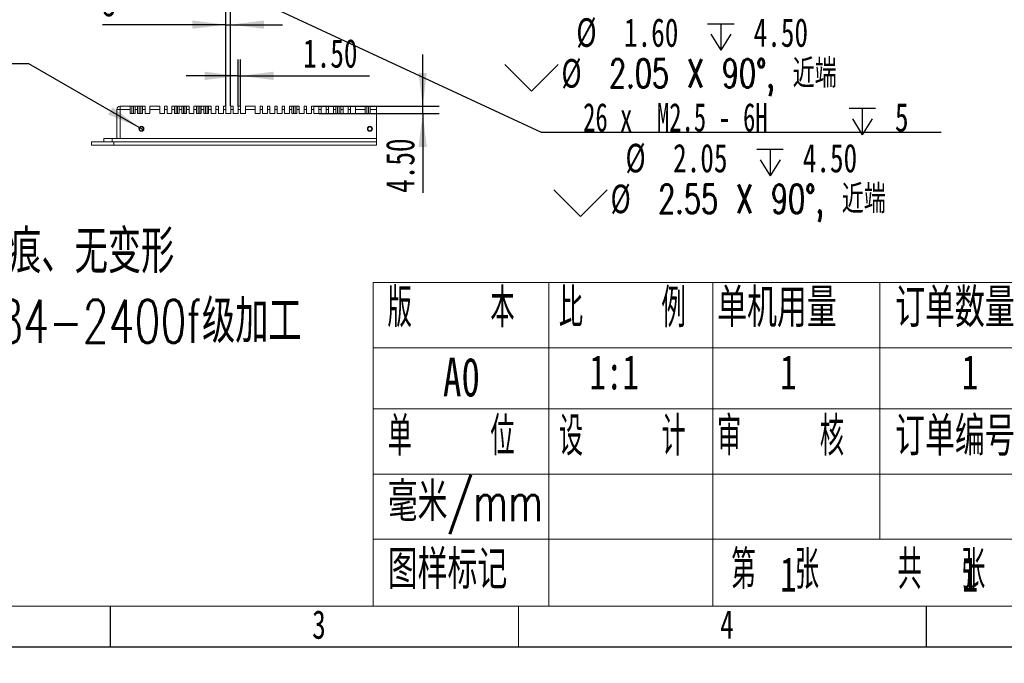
# Model space of a CAD drawing. Header units: millimetres. Extents: x 0 to 658, y -2 to 210.
# Tile 2 of 11: x 97 to 218, y -2 to 77. Entities that reach past the tile are written whole.
import ezdxf

# ---------------------------------------------------------------- set-up
doc = ezdxf.new("R2010")
doc.units = ezdxf.units.MM
doc.layers.add('图框', color=7, linetype='Continuous')
doc.styles.add('SLDTEXTSTYLE0', font='TXT', dxfattribs={"width": 0.7, "bigfont": 'bigfont'})
doc.styles.add('SLDTEXTSTYLE1', font='TXT', dxfattribs={"width": 0.7})
doc.styles.add('SLDTEXTSTYLE3', font='TXT', dxfattribs={"width": 0.566667, "bigfont": 'bigfont'})
doc.styles.add('SLDTEXTSTYLE4', font='TXT', dxfattribs={"width": 0.633333})
doc.styles.add('SLDTEXTSTYLE5', font='TXT', dxfattribs={"width": 0.616667})
doc.dimstyles.new('SLDDIMSTYLE1', dxfattribs={"dimtxt": 3.5, "dimasz": 4.08, "dimexe": 0, "dimexo": 0.0625, "dimgap": 0.875, "dimtad": 0, "dimtih": 1, "dimtoh": 1, "dimdec": 6, "dimlfac": 5, "dimrnd": 1e-09, "dimzin": 12, "dimdsep": 46, "dimtxsty": 'SLDTEXTSTYLE1', "dimblk1": 'NONE', "dimsah": 1, "dimcen": 0, "dimadec": 0, "dimazin": 3, "dimtfac": 1, "dimtmove": 0, "dimatfit": 3, "dimldrblk": 'NONE', "dimfxl": 0, "dimfrac": 2, "dimtolj": 1, "dimtzin": 12, "dimarcsym": 0})
doc.dimstyles.new('SLDDIMSTYLE2', dxfattribs={"dimtxt": 3.5, "dimasz": 4.08, "dimexe": 0, "dimexo": 0.0625, "dimgap": 0.875, "dimtad": 2, "dimlfac": 5, "dimrnd": 1e-09, "dimzin": 12, "dimdsep": 46, "dimtxsty": 'SLDTEXTSTYLE1', "dimsah": 1, "dimcen": 0.09, "dimadec": 0, "dimazin": 3, "dimtfac": 1, "dimtmove": 0, "dimatfit": 0, "dimfxl": 0, "dimfrac": 2, "dimtolj": 1, "dimtzin": 12, "dimarcsym": 0})
doc.dimstyles.new('SLDDIMSTYLE3', dxfattribs={"dimtxt": 3.5, "dimasz": 4.08, "dimexe": 0, "dimexo": 0.0625, "dimgap": 0.875, "dimtad": 2, "dimlfac": 5, "dimrnd": 1e-09, "dimzin": 4, "dimdsep": 46, "dimtxsty": 'SLDTEXTSTYLE1', "dimsah": 1, "dimcen": 0.09, "dimadec": 0, "dimazin": 1, "dimtfac": 1, "dimtmove": 0, "dimatfit": 0, "dimfxl": 0, "dimfrac": 2, "dimtolj": 1, "dimtzin": 12, "dimarcsym": 0})

# ---------------------------------------------------------------- blocks, each defined once
blk = doc.blocks.new('SW_NOTE_1')
at = {"layer": '图框', "color": 0, "attachment_point": 1, "style": 'SLDTEXTSTYLE0'}
for s, insert, char_height in [('1\\M+18141\\M+1955C\\M+196CA\\M+195BD\\M+190AE\\M+18141\\M+19DD9锐\\M+18A70\\M+18141\\M+19DD9\\M+196D1\\M+18E68\\M+18141\\M+19DD9划\\M+18DAD\\M+18141\\M+19DD9变\\M+18C60', (0, 6.82), 5.29167), ('2\\M+18141\\M+18F8A\\M+1974C\\M+196A2\\M+1928D\\M+18EDA\\M+190A1\\M+18CF6\\M+18DB7\\M+18BCF\\M+188C2GB/T1084-2400f级\\M+189C1\\M+18D48', (0, -1.73), 5.29167), ('3\\M+18141\\M+196A2\\M+1928D\\M+18D45\\M+188CA\\M+18CF6\\M+18DB7\\M+18BCF\\M+188C2\\M+1817D0.1', (0, -10.29), 5.2917), ('4\\M+18141\\M+196A2\\M+1928D圆\\M+18A70\\M+18BCF为R1.5', (0, -18.85), 5.2917), ('5\\M+18141\\M+196A2\\M+1928D\\M+18EDA\\M+190A1\\M+18E51\\M+18FC6SERP\\M+195B6\\M+18C8F\\M+189C1\\M+18D48', (0, -27.4), 5.2917)]:
    blk.add_mtext(s, dxfattribs=dict(at, insert=insert, char_height=char_height))
blk = doc.blocks.new('SW_SYMBOL_HOLE_DEPTH')
at = {"layer": '图框', "color": 0}
for p, q in [((0, 875), (800, 875)), ((400, 875), (400, 75)), ((100, 555), (400, 75)), ((700, 555), (400, 75))]:
    blk.add_line(p, q, dxfattribs=at)
blk = doc.blocks.new('SW_SYMBOL_HOLE_SINK')
at = {"layer": '图框', "color": 0}
for p, q in [((0, 875), (800, 75)), ((800, 75), (1600, 875))]:
    blk.add_line(p, q, dxfattribs=at)
blk = doc.blocks.new('_D_1')
at = {"layer": '图框'}
for p, q in [((113.95, 85.07), (114.41, 84.85)), ((114.41, 84.85), (161.26, 63.06)), ((161.26, 63.06), (210.31, 63.06))]:
    blk.add_line(p, q, dxfattribs=at)
blk.add_solid([(114.41, 84.85), (117.9, 82.67), (118.33, 83.59)], dxfattribs=at)
at = {"layer": '图框', "xscale": 0.004072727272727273, "yscale": 0.004072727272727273, "zscale": 0.004072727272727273}
for name, p in [('SW_SYMBOL_HOLE_DEPTH', (199.01, 62.42)), ('SW_SYMBOL_HOLE_DEPTH', (187.7, 57.42)), ('SW_SYMBOL_HOLE_SINK', (162.85, 52.42))]:
    blk.add_blockref(name, p, dxfattribs=at)
at = {"layer": '图框', "char_height": 3.5, "attachment_point": 1}
for s, insert, style in [('26 x  M2.5 - 6H', (166.42, 66.64), 'SLDTEXTSTYLE4'), ('5', (204.64, 66.64), 'SLDTEXTSTYLE1'), ('%%c', (171.61, 61.64), 'SLDTEXTSTYLE1'), ('2.05', (177.45, 61.64), 'SLDTEXTSTYLE1'), ('4.50', (193.34, 61.64), 'SLDTEXTSTYLE1'), ('%%c', (169.78, 56.64), 'SLDTEXTSTYLE1'), ('2.55 X 90\\M+1818B, \\M+18BDF\\M+1925B', (175.62, 56.64), 'SLDTEXTSTYLE0')]:
    blk.add_mtext(s, dxfattribs=dict(at, insert=insert, style=style))
blk = doc.blocks.new('_NONE')
blk = doc.blocks.new('_D_2')
at = {"layer": '图框'}
for p, q in [((117.28, 105.13), (117.62, 104.89)), ((117.62, 104.89), (155.25, 78.43)), ((155.25, 78.43), (204.29, 78.43))]:
    blk.add_line(p, q, dxfattribs=at)
blk.add_solid([(117.62, 104.89), (120.66, 102.13), (121.25, 102.96)], dxfattribs=at)
at = {"layer": '图框', "xscale": 0.004072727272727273, "yscale": 0.004072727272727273, "zscale": 0.004072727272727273}
for name, p in [('SW_SYMBOL_HOLE_DEPTH', (189.93, 77.79)), ('SW_SYMBOL_HOLE_DEPTH', (181.68, 72.79)), ('SW_SYMBOL_HOLE_SINK', (156.83, 67.79))]:
    blk.add_blockref(name, p, dxfattribs=at)
at = {"layer": '图框', "char_height": 3.5, "attachment_point": 1}
for s, insert, style in [('8 x  M2 - 6H', (163.45, 82.02), 'SLDTEXTSTYLE5'), ('4', (195.57, 82.02), 'SLDTEXTSTYLE1'), ('%%c', (165.59, 77.02), 'SLDTEXTSTYLE1'), ('1.60', (171.43, 77.02), 'SLDTEXTSTYLE1'), ('4.50', (187.32, 77.02), 'SLDTEXTSTYLE1'), ('%%c', (163.76, 72.02), 'SLDTEXTSTYLE1'), ('2.05 X 90\\M+1818B, \\M+18BDF\\M+1925B', (169.6, 72.02), 'SLDTEXTSTYLE0')]:
    blk.add_mtext(s, dxfattribs=dict(at, insert=insert, style=style))
blk = doc.blocks.new('_D_31')
at = {"layer": '图框'}
for p, q in [((98.48, 71.42), (49.44, 71.42)), ((112.02, 63.63), (98.48, 71.42)), ((112.55, 63.32), (112.02, 63.63))]:
    blk.add_line(p, q, dxfattribs=at)
blk.add_solid([(112.02, 63.63), (108.74, 66.1), (108.23, 65.22)], dxfattribs=at)
at = {"layer": '图框', "xscale": 0.004072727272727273, "yscale": 0.004072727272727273, "zscale": 0.004072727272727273}
for name, p in [('SW_SYMBOL_HOLE_DEPTH', (82.54, 70.78)), ('SW_SYMBOL_HOLE_DEPTH', (74.29, 65.78)), ('SW_SYMBOL_HOLE_SINK', (49.44, 60.78))]:
    blk.add_blockref(name, p, dxfattribs=at)
at = {"layer": '图框', "char_height": 3.5, "attachment_point": 1}
for s, insert, style in [('2 x  M3 - 6H', (56.06, 75.01), 'SLDTEXTSTYLE5'), ('5', (88.17, 75.01), 'SLDTEXTSTYLE1'), ('%%c', (58.2, 70.01), 'SLDTEXTSTYLE1'), ('2.50', (64.03, 70.01), 'SLDTEXTSTYLE1'), ('5.50', (79.92, 70.01), 'SLDTEXTSTYLE1'), ('%%c', (56.36, 65.01), 'SLDTEXTSTYLE1'), ('3.05 X 90\\M+1818B, \\M+18BDF\\M+1925B', (62.2, 65.01), 'SLDTEXTSTYLE0')]:
    blk.add_mtext(s, dxfattribs=dict(at, insert=insert, style=style))
blk = doc.blocks.new('_D_32')
at = {"layer": '图框'}
for p, q in [((146.76, 66.23), (146.76, 72.58)), ((133.42, 66.23), (148.76, 66.23)), ((134.02, 65.33), (148.76, 65.33)), ((146.76, 65.33), (146.76, 66.23)), ((146.76, 65.33), (146.76, 55.63))]:
    blk.add_line(p, q, dxfattribs=at)
for points in [[(146.76, 66.23), (147.26, 70.31), (146.25, 70.31)], [(146.76, 65.33), (146.25, 61.25), (147.26, 61.25)]]:
    blk.add_solid(points, dxfattribs=at)
at = {"layer": '图框', "insert": (142.24, 55.63), "char_height": 3.5, "attachment_point": 1, "rotation": 90, "style": 'SLDTEXTSTYLE1'}
blk.add_mtext('4.50', dxfattribs=at)
blk = doc.blocks.new('_D_33')
at = {"layer": '图框'}
for p, q in [((122.62, 66.23), (122.62, 78.23)), ((123.22, 66.23), (123.22, 78.23)), ((122.62, 76.23), (107.53, 76.23)), ((122.62, 76.23), (123.22, 76.23)), ((123.22, 76.23), (129.57, 76.23))]:
    blk.add_line(p, q, dxfattribs=at)
for points in [[(122.62, 76.23), (118.54, 76.74), (118.54, 75.73)], [(123.22, 76.23), (127.3, 75.73), (127.3, 76.74)]]:
    blk.add_solid(points, dxfattribs=at)
at = {"layer": '图框', "insert": (107.53, 80.75), "char_height": 3.5, "attachment_point": 1, "style": 'SLDTEXTSTYLE1'}
blk.add_mtext('3', dxfattribs=at)
blk = doc.blocks.new('_D_34')
at = {"layer": '图框'}
for p, q in [((124.12, 66.23), (124.12, 71.96)), ((124.42, 66.23), (124.42, 71.96)), ((124.12, 69.96), (117.77, 69.96)), ((124.12, 69.96), (124.42, 69.96)), ((124.42, 69.96), (140.25, 69.96))]:
    blk.add_line(p, q, dxfattribs=at)
for points in [[(124.12, 69.96), (120.04, 70.47), (120.04, 69.45)], [(124.42, 69.96), (128.5, 69.45), (128.5, 70.47)]]:
    blk.add_solid(points, dxfattribs=at)
at = {"layer": '图框', "insert": (132.1, 74.47), "char_height": 3.5, "attachment_point": 1, "style": 'SLDTEXTSTYLE1'}
blk.add_mtext('1.50', dxfattribs=at)

msp = doc.modelspace()

# ---------------------------------------------------------------- linework, layer by layer
at = {"color": 7, "linetype": 'Continuous', "lineweight": 15}
for p, q in [((109.28203693, 62.27467892), (109.28203693, 65.83467888)), ((109.28203693, 65.83467888), (109.68203625, 65.83467888)), ((109.68203625, 66.23467894), (109.68203625, 65.83467888)), ((109.68203625, 66.23467894), (110.92203638, 66.23467894)), ((109.68203625, 65.83467888), (109.68203625, 62.27467892)), ((110.92203638, 65.83467888), (109.68203625, 65.83467888)), ((110.92203638, 66.23467894), (110.92203638, 65.83467888)), ((110.92203638, 66.23467894), (111.12203679, 66.23467894)), ((110.92203638, 65.33467898), (110.92203638, 65.83467888)), ((110.92203638, 65.33467898), (111.52203611, 65.33467898)), ((111.12203679, 66.23467894), (111.12203679, 65.33467898)), ((111.32203719, 66.23467894), (111.12203679, 66.23467894)), ((111.32203719, 65.33467898), (111.32203719, 66.23467894)), ((111.32203719, 66.23467894), (111.52203611, 66.23467894)), ((111.52203611, 66.23467894), (111.82203672, 66.23467894)), ((111.52203611, 66.23467894), (111.52203611, 65.83467888)), ((111.82203672, 65.83467888), (111.52203611, 65.83467888)), ((111.52203611, 65.33467898), (111.52203611, 65.83467888)), ((111.82203672, 66.23467894), (111.82203672, 65.83467888)), ((111.82203672, 66.23467894), (112.02203712, 66.23467894)), ((111.82203672, 65.33467898), (111.82203672, 65.83467888)), ((111.82203672, 65.33467898), (112.42203644, 65.33467898)), ((112.02203712, 66.23467894), (112.02203712, 65.33467898)), ((112.22203604, 66.23467894), (112.02203712, 66.23467894)), ((112.22203604, 65.33467898), (112.22203604, 66.23467894)), ((112.22203604, 66.23467894), (112.42203644, 66.23467894)), ((112.42203644, 66.23467894), (112.72203705, 66.23467894)), ((112.42203644, 66.23467894), (112.42203644, 65.83467888)), ((112.72203705, 65.83467888), (112.42203644, 65.83467888)), ((112.42203644, 65.33467898), (112.42203644, 65.83467888)), ((112.72203705, 66.23467894), (112.72203705, 65.83467888)), ((112.72203705, 65.33467898), (112.72203705, 65.83467888)), ((112.72203705, 65.33467898), (113.32203678, 65.33467898)), ((113.32203678, 66.23467894), (113.32203678, 65.83467888)), ((113.32203678, 66.23467894), (114.52203623, 66.23467894)), ((114.52203623, 65.83467888), (113.32203678, 65.83467888)), ((113.32203678, 65.33467898), (113.32203678, 65.83467888)), ((114.52203623, 66.23467894), (114.52203623, 65.83467888)), ((114.52203623, 65.33467898), (114.52203623, 65.83467888)), ((114.52203623, 65.33467898), (115.12203595, 65.33467898)), ((115.12203595, 66.23467894), (115.42203656, 66.23467894)), ((115.12203595, 66.23467894), (115.12203595, 65.83467888)), ((115.42203656, 65.83467888), (115.12203595, 65.83467888)), ((115.12203595, 65.33467898), (115.12203595, 65.83467888)), ((115.42203656, 66.23467894), (115.42203656, 65.83467888)), ((115.42203656, 65.33467898), (115.42203656, 65.83467888)), ((115.42203656, 65.33467898), (116.02203629, 65.33467898)), ((116.02203629, 66.23467894), (116.3220369, 66.23467894)), ((116.02203629, 66.23467894), (116.02203629, 65.83467888)), ((116.3220369, 65.83467888), (116.02203629, 65.83467888)), ((116.02203629, 65.33467898), (116.02203629, 65.83467888)), ((116.3220369, 66.23467894), (116.3220369, 65.83467888)), ((116.3220369, 66.23467894), (116.52203581, 66.23467894)), ((116.3220369, 65.33467898), (116.3220369, 65.83467888)), ((116.3220369, 65.33467898), (116.92203662, 65.33467898)), ((116.52203581, 66.23467894), (116.52203581, 65.33467898)), ((116.72203622, 66.23467894), (116.52203581, 66.23467894)), ((116.72203622, 65.33467898), (116.72203622, 66.23467894)), ((116.72203622, 66.23467894), (116.92203662, 66.23467894)), ((116.92203662, 66.23467894), (117.22203574, 66.23467894)), ((116.92203662, 66.23467894), (116.92203662, 65.83467888)), ((117.22203574, 65.83467888), (116.92203662, 65.83467888)), ((116.92203662, 65.33467898), (116.92203662, 65.83467888)), ((117.22203574, 66.23467894), (117.22203574, 65.83467888)), ((117.22203574, 66.23467894), (117.42203614, 66.23467894)), ((117.22203574, 65.33467898), (117.22203574, 65.83467888)), ((117.22203574, 65.33467898), (117.82203621, 65.33467898)), ((117.42203614, 66.23467894), (117.42203614, 65.33467898)), ((117.62203655, 66.23467894), (117.42203614, 66.23467894)), ((117.62203655, 65.33467898), (117.62203655, 66.23467894)), ((117.62203655, 66.23467894), (117.82203621, 66.23467894)), ((117.82203621, 66.23467894), (117.82203621, 65.83467888)), ((117.82203621, 66.23467894), (118.12203682, 66.23467894)), ((118.12203682, 65.83467888), (117.82203621, 65.83467888)), ((117.82203621, 65.33467898), (117.82203621, 65.83467888)), ((118.12203682, 66.23467894), (118.12203682, 65.83467888)), ((118.12203682, 65.33467898), (118.12203682, 65.83467888)), ((118.12203682, 65.33467898), (118.72203654, 65.33467898)), ((118.72203654, 66.23467894), (119.02203641, 66.23467894)), ((118.72203654, 66.23467894), (118.72203654, 65.83467888)), ((119.02203641, 65.83467888), (118.72203654, 65.83467888)), ((118.72203654, 65.33467898), (118.72203654, 65.83467888)), ((119.02203641, 66.23467894), (119.02203641, 65.83467888)), ((119.02203641, 66.23467894), (119.22203681, 66.23467894)), ((119.02203641, 65.33467898), (119.02203641, 65.83467888)), ((119.02203641, 65.33467898), (119.62203613, 65.33467898)), ((119.22203681, 66.23467894), (119.22203681, 65.33467898)), ((119.42203647, 66.23467894), (119.22203681, 66.23467894)), ((119.42203647, 65.33467898), (119.42203647, 66.23467894)), ((119.42203647, 66.23467894), (119.62203613, 66.23467894)), ((119.62203613, 66.23467894), (119.92203674, 66.23467894)), ((119.62203613, 66.23467894), (119.62203613, 65.83467888)), ((119.92203674, 65.83467888), (119.62203613, 65.83467888)), ((119.62203613, 65.33467898), (119.62203613, 65.83467888)), ((119.92203674, 66.23467894), (119.92203674, 65.83467888)), ((119.92203674, 66.23467894), (120.1220364, 66.23467894)), ((119.92203674, 65.33467898), (119.92203674, 65.83467888)), ((119.92203674, 65.33467898), (120.52203647, 65.33467898)), ((120.1220364, 66.23467894), (120.1220364, 65.33467898)), ((120.32203681, 66.23467894), (120.1220364, 66.23467894)), ((120.32203681, 65.33467898), (120.32203681, 66.23467894)), ((120.32203681, 66.23467894), (120.52203647, 66.23467894)), ((120.52203647, 66.23467894), (120.82203633, 66.23467894)), ((120.52203647, 66.23467894), (120.52203647, 65.83467888)), ((120.82203633, 65.83467888), (120.52203647, 65.83467888)), ((120.52203647, 65.33467898), (120.52203647, 65.83467888)), ((120.82203633, 66.23467894), (120.82203633, 65.83467888)), ((120.82203633, 65.33467898), (120.82203633, 65.83467888)), ((120.82203633, 65.33467898), (121.4220368, 65.33467898)), ((121.4220368, 66.23467894), (121.4220368, 65.83467888)), ((121.4220368, 66.23467894), (121.72203666, 66.23467894)), ((121.4220368, 65.33467898), (121.4220368, 65.83467888)), ((121.72203666, 65.83467888), (121.4220368, 65.83467888)), ((121.72203666, 66.23467894), (121.72203666, 65.83467888)), ((121.72203666, 65.33467898), (121.72203666, 65.83467888)), ((121.72203666, 65.33467898), (122.32203639, 65.33467898)), ((122.32203639, 66.23467894), (122.62203625, 66.23467894)), ((122.32203639, 66.23467894), (122.32203639, 65.83467888)), ((122.32203639, 65.33467898), (122.32203639, 65.83467888)), ((122.62203625, 65.83467888), (122.32203639, 65.83467888)), ((122.62203625, 66.23467894), (122.62203625, 65.83467888)), ((122.62203625, 65.33467898), (122.62203625, 65.83467888)), ((122.62203625, 65.33467898), (123.22203672, 65.33467898)), ((123.22203672, 66.23467894), (123.52203659, 66.23467894)), ((123.22203672, 66.23467894), (123.22203672, 65.83467888)), ((123.22203672, 65.33467898), (123.22203672, 65.83467888)), ((123.52203659, 65.83467888), (123.22203672, 65.83467888)), ((123.52203659, 66.23467894), (123.52203659, 65.83467888)), ((123.52203659, 65.33467898), (123.52203659, 65.83467888)), ((123.52203659, 65.33467898), (124.12203631, 65.33467898)), ((124.12203631, 66.23467894), (124.12203631, 65.83467888)), ((124.12203631, 66.23467894), (124.42203655, 66.23467894)), ((124.12203631, 65.33467898), (124.12203631, 65.83467888)), ((124.42203655, 65.83467888), (124.12203631, 65.83467888)), ((124.42203655, 66.23467894), (124.42203655, 65.83467888)), ((124.42203655, 65.33467898), (124.42203655, 65.83467888)), ((124.42203655, 65.33467898), (125.02203665, 65.33467898)), ((125.02203665, 66.23467894), (126.22203647, 66.23467894)), ((125.02203665, 66.23467894), (125.02203665, 65.83467888)), ((125.02203665, 65.33467898), (125.02203665, 65.83467888)), ((126.22203647, 65.83467888), (125.02203665, 65.83467888)), ((126.22203647, 66.23467894), (126.22203647, 65.83467888)), ((126.22203647, 65.33467898), (126.22203647, 65.83467888)), ((126.22203647, 65.33467898), (126.82203657, 65.33467898)), ((126.82203657, 66.23467894), (126.82203657, 65.83467888)), ((126.82203657, 66.23467894), (127.12203643, 66.23467894)), ((126.82203657, 65.33467898), (126.82203657, 65.83467888)), ((127.12203643, 65.83467888), (126.82203657, 65.83467888)), ((127.12203643, 66.23467894), (127.12203643, 65.83467888)), ((127.12203643, 65.33467898), (127.12203643, 65.83467888)), ((127.12203643, 65.33467898), (127.72203653, 65.33467898)), ((127.72203653, 66.23467894), (128.02203639, 66.23467894)), ((127.72203653, 66.23467894), (127.72203653, 65.83467888)), ((127.72203653, 65.33467898), (127.72203653, 65.83467888)), ((128.02203639, 65.83467888), (127.72203653, 65.83467888)), ((128.02203639, 66.23467894), (128.02203639, 65.83467888)), ((128.02203639, 65.33467898), (128.02203639, 65.83467888)), ((128.02203639, 65.33467898), (128.62203649, 65.33467898)), ((128.62203649, 66.23467894), (128.92203645, 66.23467894)), ((128.62203649, 66.23467894), (128.62203649, 65.83467888)), ((128.62203649, 65.33467898), (128.62203649, 65.83467888)), ((128.92203645, 65.83467888), (128.62203649, 65.83467888)), ((128.92203645, 66.23467894), (128.92203645, 65.83467888)), ((128.92203645, 65.33467898), (128.92203645, 65.83467888)), ((128.92203645, 65.33467898), (129.52203645, 65.33467898)), ((129.52203645, 66.23467894), (129.82203645, 66.23467894)), ((129.52203645, 66.23467894), (129.52203645, 65.83467888)), ((129.52203645, 65.33467898), (129.52203645, 65.83467888)), ((129.82203645, 65.83467888), (129.52203645, 65.83467888)), ((129.82203645, 66.23467894), (129.82203645, 65.83467888)), ((129.82203645, 65.33467898), (129.82203645, 65.83467888)), ((129.82203645, 65.33467898), (130.42203646, 65.33467898)), ((130.42203646, 66.23467894), (130.72203646, 66.23467894)), ((130.42203646, 66.23467894), (130.42203646, 65.83467888)), ((130.42203646, 65.33467898), (130.42203646, 65.83467888)), ((130.72203646, 65.83467888), (130.42203646, 65.83467888)), ((130.72203646, 66.23467894), (130.72203646, 65.83467888)), ((130.72203646, 66.23467894), (130.92203649, 66.23467894)), ((130.72203646, 65.33467898), (130.72203646, 65.83467888)), ((130.72203646, 65.33467898), (131.32203647, 65.33467898)), ((130.92203649, 66.23467894), (130.92203649, 65.33467898)), ((131.12203643, 66.23467894), (130.92203649, 66.23467894)), ((131.12203643, 65.33467898), (131.12203643, 66.23467894)), ((131.12203643, 66.23467894), (131.32203647, 66.23467894)), ((131.32203647, 66.23467894), (131.32203647, 65.83467888)), ((131.32203647, 66.23467894), (131.62203642, 66.23467894)), ((131.32203647, 65.33467898), (131.32203647, 65.83467888)), ((131.62203642, 65.83467888), (131.32203647, 65.83467888)), ((131.62203642, 66.23467894), (131.62203642, 65.83467888)), ((131.62203642, 65.33467898), (131.62203642, 65.83467888)), ((131.62203642, 65.33467898), (132.22203652, 65.33467898)), ((132.22203652, 66.23467894), (132.22203652, 65.83467888)), ((132.22203652, 66.23467894), (132.52203638, 66.23467894)), ((132.22203652, 65.33467898), (132.22203652, 65.83467888)), ((132.52203638, 65.83467888), (132.22203652, 65.83467888)), ((132.52203638, 66.23467894), (132.52203638, 65.83467888)), ((132.52203638, 65.33467898), (132.52203638, 65.83467888)), ((132.52203638, 65.33467898), (133.12203648, 65.33467898)), ((133.12203648, 66.23467894), (133.42203653, 66.23467894)), ((133.12203648, 66.23467894), (133.12203648, 65.83467888)), ((133.12203648, 65.33467898), (133.12203648, 65.83467888)), ((133.42203653, 65.83467888), (133.12203648, 65.83467888)), ((133.42203653, 66.23467894), (133.42203653, 65.83467888)), ((133.42203653, 65.33467898), (133.42203653, 65.83467888)), ((133.42203653, 65.33467898), (134.02203663, 65.33467898)), ((134.02203663, 66.23467894), (134.32203649, 66.23467894)), ((134.02203663, 66.23467894), (134.02203663, 65.83467888)), ((134.02203663, 65.33467898), (134.02203663, 65.83467888)), ((134.32203649, 65.83467888), (134.02203663, 65.83467888)), ((134.32203649, 66.23467894), (134.32203649, 65.83467888)), ((134.32203649, 65.33467898), (134.32203649, 65.83467888)), ((134.32203649, 65.33467898), (134.92203659, 65.33467898)), ((134.92203659, 66.23467894), (134.92203659, 65.83467888)), ((134.92203659, 66.23467894), (135.22203645, 66.23467894)), ((134.92203659, 65.33467898), (134.92203659, 65.83467888)), ((135.22203645, 65.83467888), (134.92203659, 65.83467888)), ((135.22203645, 66.23467894), (135.22203645, 65.83467888)), ((135.22203645, 65.33467898), (135.22203645, 65.83467888)), ((135.22203645, 65.33467898), (135.82203655, 65.33467898)), ((135.82203655, 66.23467894), (136.12203642, 66.23467894)), ((135.82203655, 66.23467894), (135.82203655, 65.83467888)), ((135.82203655, 65.33467898), (135.82203655, 65.83467888)), ((136.12203642, 65.83467888), (135.82203655, 65.83467888)), ((136.12203642, 66.23467894), (136.12203642, 65.83467888)), ((136.12203642, 66.23467894), (136.32203645, 66.23467894)), ((136.12203642, 65.33467898), (136.12203642, 65.83467888)), ((136.12203642, 65.33467898), (136.72203651, 65.33467898)), ((136.32203645, 66.23467894), (136.32203645, 65.33467898)), ((136.32203645, 66.23467894), (136.52203611, 66.23467894)), ((136.52203611, 65.33467898), (136.52203611, 66.23467894)), ((136.52203611, 66.23467894), (136.72203651, 66.23467894)), ((136.72203651, 66.23467894), (137.02203638, 66.23467894)), ((136.72203651, 66.23467894), (136.72203651, 65.83467888)), ((136.72203651, 65.33467898), (136.72203651, 65.83467888)), ((137.02203638, 65.83467888), (136.72203651, 65.83467888)), ((137.02203638, 66.23467894), (137.02203638, 65.83467888)), ((137.02203638, 65.33467898), (137.02203638, 65.83467888)), ((137.02203638, 65.33467898), (137.6220361, 65.33467898)), ((137.6220361, 66.23467894), (137.92203671, 66.23467894)), ((137.6220361, 66.23467894), (137.6220361, 65.83467888)), ((137.6220361, 65.33467898), (137.6220361, 65.83467888)), ((137.92203671, 65.83467888), (137.6220361, 65.83467888)), ((137.92203671, 66.23467894), (137.92203671, 65.83467888)), ((137.92203671, 65.33467898), (137.92203671, 65.83467888)), ((137.92203671, 65.33467898), (138.52203644, 65.33467898)), ((138.52203644, 66.23467894), (139.72203663, 66.23467894)), ((138.52203644, 65.83467888), (138.52203644, 66.23467894)), ((138.52203644, 65.83467888), (138.52203644, 65.33467898)), ((139.72203663, 65.83467888), (138.52203644, 65.83467888)), ((139.72203663, 66.23467894), (139.72203663, 65.83467888)), ((139.72203663, 66.23467894), (139.92203629, 66.23467894)), ((139.72203663, 65.33467898), (139.72203663, 65.83467888)), ((139.72203663, 65.33467898), (140.32203636, 65.33467898)), ((139.92203629, 66.23467894), (139.92203629, 65.33467898)), ((139.92203629, 66.23467894), (140.1220367, 66.23467894)), ((140.1220367, 65.33467898), (140.1220367, 66.23467894)), ((140.1220367, 66.23467894), (140.32203636, 66.23467894)), ((140.32203636, 66.23467894), (140.32203636, 65.83467888)), ((140.32203636, 66.23467894), (141.08203656, 66.23467894)), ((140.32203636, 65.33467898), (140.32203636, 65.83467888)), ((141.08203656, 65.83467888), (140.32203636, 65.83467888)), ((141.08203656, 66.23467894), (141.08203656, 65.83467888)), ((141.08203656, 65.83467888), (141.08203656, 62.27467892)), ((106.18203661, 61.8746789), (106.18203661, 61.47467888)), ((106.18203661, 61.8746789), (108.88203612, 61.8746789)), ((107.68203667, 61.8746789), (107.68203667, 62.27467892)), ((107.68203667, 62.27467892), (108.68203572, 62.27467892)), ((108.68203572, 62.27467892), (108.68203572, 61.8746789)), ((108.68203572, 62.27467892), (141.08203656, 62.27467892)), ((108.88203612, 61.8746789), (108.88203612, 61.47467888)), ((108.88203612, 61.8746789), (141.08203656, 61.8746789)), ((141.08203656, 62.27467892), (141.08203656, 61.8746789)), ((141.08203656, 61.8746789), (141.08203656, 61.47467888)), ((106.18203661, 61.47467888), (108.88203612, 61.47467888)), ((108.88203612, 61.47467888), (141.08203656, 61.47467888))]:
    msp.add_line(p, q, dxfattribs=at)
for centre, radius in [((112.28203646, 63.4746789), 0.305), ((112.28203646, 63.4746789), 0.25), ((140.28203646, 63.4746789), 0.305), ((140.28203646, 63.4746789), 0.25)]:
    msp.add_circle(centre, radius, dxfattribs=at)
msp.add_arc((109.68203646, 65.8346789), 0.4, 90, 180, dxfattribs=at)
at = {"color": 7, "linetype": 'Continuous', "lineweight": 0}
for centre in [(112.28203646, 63.4746789), (140.28203646, 63.4746789)]:
    msp.add_arc(centre, 0.3, 255, 195, dxfattribs=at)
at = {"layer": '图框', "lineweight": 15}
for p, q in [((140.68545734, 44.63758968), (140.68545734, 5)), ((140.68545734, 44.63758968), (292, 44.63758968)), ((162.21343352, 44.63758968), (162.21343352, 5)), ((182.31678204, 44.63758968), (182.31678204, 5)), ((202.7866063, 44.63758968), (202.7866063, 13.20723621)), ((140.68545734, 36.63896119), (292, 36.63896119)), ((140.68545734, 29.16198238), (292, 29.16198238)), ((140.68545734, 21.16335389), (292, 21.16335389)), ((140.68545734, 13.20723621), (292, 13.20723621)), ((25, 5), (292, 5)), ((158.5, 0), (158.5, 5))]:
    msp.add_line(p, q, dxfattribs=at)
at = {"layer": '图框'}
for p, q in [((108.5, 0), (108.5, 5)), ((208.5, 0), (208.5, 5)), ((0, 0), (297, 0))]:
    msp.add_line(p, q, dxfattribs=at)

# ---------------------------------------------------------------- block references
msp.add_blockref('SW_NOTE_1', (27.57201433, 44.26723091), dxfattribs=at)

# ---------------------------------------------------------------- texts
for s, insert, char_height, attachment_point, style in [('\\M+18ED8(\\M+192CA)\\M+19770\\M+18C8F\\M+1936F记', (2.49613555, 70.47254941), 3.5, 1, 'SLDTEXTSTYLE0'), ('\\M+194C5    \\M+1967B', (142.45787147, 43.93812879), 4.7625, 1, 'SLDTEXTSTYLE3'), ('\\M+194E4    \\M+197E1', (163.44076161, 43.93812879), 4.7625, 1, 'SLDTEXTSTYLE3'), ('单\\M+18AF7\\M+19770\\M+197CA', (182.84238024, 43.93812879), 4.7625, 1, 'SLDTEXTSTYLE0'), ('订单\\M+19094\\M+197CA', (204.66315043, 43.93812879), 4.7625, 1, 'SLDTEXTSTYLE0'), ('A0', (149.23863688, 35.44927147), 4.7625, 1, 'SLDTEXTSTYLE1'), ('1:1', (167.21301229, 35.78320854), 4.233333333, 1, 'SLDTEXTSTYLE1'), ('1', (190.57260996, 35.78320854), 4.23333333, 1, 'SLDTEXTSTYLE1'), ('1', (212.8273618, 35.78320854), 4.23333333, 1, 'SLDTEXTSTYLE1'), ('单    \\M+188CA', (142.4666911, 28.20849248), 4.7625, 1, 'SLDTEXTSTYLE3'), ('设    计', (163.44076161, 28.20849248), 4.7625, 1, 'SLDTEXTSTYLE3'), ('审    \\M+18A6A', (182.83356062, 28.20849248), 4.7625, 1, 'SLDTEXTSTYLE3'), ('订单编\\M+18D86', (204.65433081, 28.20849248), 4.7625, 1, 'SLDTEXTSTYLE0'), ('\\M+19F7C\\M+195C4/mm', (142.4666911, 20.18829709), 4.7625, 1, 'SLDTEXTSTYLE0'), ('图样标记', (142.4666911, 11.86473492), 4.7625, 1, 'SLDTEXTSTYLE0'), ('\\M+191E6  张    \\M+18BA4  张', (184.59699546, 11.86473492), 4.7625, 1, 'SLDTEXTSTYLE3'), ('1', (190.57260996, 11.00309479), 4.23333333, 1, 'SLDTEXTSTYLE1'), ('1', (212.8273618, 11.00309479), 4.23333333, 1, 'SLDTEXTSTYLE1'), ('3', (134.04444444, 4.5028404), 3.5, 2, 'SLDTEXTSTYLE1'), ('4', (184.04444444, 4.5028404), 3.5, 2, 'SLDTEXTSTYLE1')]:
    msp.add_mtext(s, dxfattribs=dict(at, insert=insert, char_height=char_height, attachment_point=attachment_point, style=style))

# ---------------------------------------------------------------- dimensions: what is measured, and where the dimension line sits
for p1, p2, text, picture, middle in [((117.28434795, 105.12766829), (117.61972497, 104.89182459), '8 x  M2 - 6H {\\fGDT;x} 4\\P%%c 1.60 {\\fGDT;x} 4.50\\P{\\fGDT;w}%%c 2.05 X 90°, 近端', '_D_2', (180.56363698, 75.00423518)), ((113.95082828, 85.06730003), (114.41324465, 84.85219284), '26 x  M2.5 - 6H {\\fGDT;x} 5\\P%%c 2.05 {\\fGDT;x} 4.50\\P{\\fGDT;w}%%c 2.55 X 90°, 近端', '_D_1', (186.58057253, 59.63088507)), ((112.54632798, 63.32244555), (112.01774494, 63.62691225), '2 x  M3 - 6H {\\fGDT;x} 5\\P%%c 2.50 {\\fGDT;x} 5.50\\P{\\fGDT;w}%%c 3.05 X 90°, 近端', '_D_31', (73.1663624, 67.99609256))]:
    dim = msp.add_diameter_dim_2p(p1=p1, p2=p2, text=text, dimstyle='SLDDIMSTYLE1', override={"dimpost": '<>'}, dxfattribs=at)
    dim.commit()
    dim.dimension.update_dxf_attribs({"geometry": picture, "text_midpoint": middle, "dimtype": 163})
for base, p1, p2, dimstyle, picture, middle in [((123.22203646, 76.2346789), (122.62203646, 66.2346789), (123.22203646, 66.2346789), 'SLDDIMSTYLE2', '_D_33', (108.55152034, 76.2346789)), ((124.42203646, 69.95878857), (124.12203646, 66.2346789), (124.42203646, 66.2346789), 'SLDDIMSTYLE3', '_D_34', (136.1783702, 69.95878857))]:
    dim = msp.add_linear_dim(base=base, p1=p1, p2=p2, dimstyle=dimstyle, dxfattribs=at)
    dim.commit()
    dim.dimension.update_dxf_attribs({"geometry": picture, "text_midpoint": middle, "dimtype": 160})
dim = msp.add_linear_dim(base=(146.75594784, 66.2346789), p1=(134.02203646, 65.3346789), p2=(133.42203646, 66.2346789), angle=90, dimstyle='SLDDIMSTYLE3', dxfattribs=at)
dim.commit()
dim.dimension.update_dxf_attribs({"geometry": '_D_32', "text_midpoint": (146.75594784, 59.70396451), "dimtype": 160})

doc.saveas('drawing.dxf')
